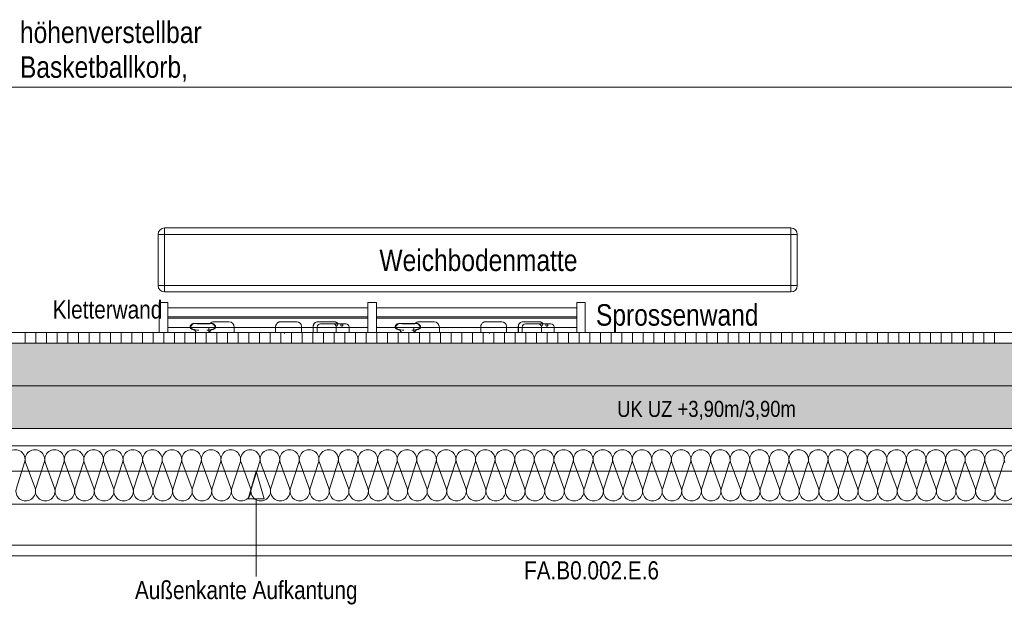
# Model space of a CAD drawing. Extents: x -720 to 300, y 62 to 1162.
# Tile 11 of 143: x -432 to -340, y 203 to 258. Entities that reach past the tile are written whole.
import ezdxf
from ezdxf.lldxf.tags import DXFTag

# ---------------------------------------------------------------- set-up
doc = ezdxf.new("R2010")
doc.units = 0
doc.layers.get('0').update_dxf_attribs({"lineweight": 13})
for name, color, linetype, lineweight, true_color in [('00_Beschriftung UZ', 3, 'Continuous', 35, 0x00ff00), ('30 -33 Aussenwände- 2 nichttragend', 7, 'Continuous', 9, 0x003dff), ('30 -33 Aussenwände- 7 Fassade_ Elemente', 7, 'Continuous', 9, 0x00aacc), ('30 -34 Innenwände- 2 nichttragend', 7, 'Continuous', 18, 0xff7fe6), ('30 -35 Decken- 1 Konstruktion-Träger- Stahlbeton', 7, 'Continuous', 13, 0x33aa00), ('60- 61 allgemeine Ausstattung- 1 Möbel', 7, 'Continuous', 9, 0x00cccc), ('70 -72 Beschriftung- 1 Beschriftung allgemein', 7, 'Continuous', 9, 0xff6633), ('70 -72 Beschriftung- 2 Beschriftung Bauteile', 7, 'Continuous', 9, 0x9999ff), ('70 -76 Bemaßung- 2 Allgemein', 9, 'Continuous', 5, 0x808080), ('iwb_Schraffur_Unterzug', 7, 'Continuous', 5, 0xffffcc)]:
    doc.layers.add(name, color=color, linetype=linetype, lineweight=lineweight, true_color=true_color)
doc.layers.add('70 -71 Achsen- 1 Gebäudeachsen', color=7, linetype='STRICHPUNKT2-A06G94018I', lineweight=18)
doc.styles.get("Standard").update_dxf_attribs({"font": 'ARIALN.TTF'})
tags = doc.linetypes.add('fein_strichliert-A06G94028I', pattern=[4, 1, -2, 1]).pattern_tags.tags
tags[8:9] = [DXFTag(74, 4), DXFTag(75, 0), DXFTag(340, '0'), DXFTag(46, 0.0), DXFTag(50, 0.0), DXFTag(44, 0.0), DXFTag(45, 0.0)]
tags[6:7] = [DXFTag(74, 4), DXFTag(75, 0), DXFTag(340, '0'), DXFTag(46, 0.0), DXFTag(50, 0.0), DXFTag(44, 0.0), DXFTag(45, 0.0)]
tags[4:5] = [DXFTag(74, 4), DXFTag(75, 0), DXFTag(340, '0'), DXFTag(46, 0.0), DXFTag(50, 0.0), DXFTag(44, 0.0), DXFTag(45, 0.0)]
tags = doc.linetypes.add('STRICHPUNKT2-A06G94018I', pattern=[12.7, 6.35, -3.175, 0, -3.175]).pattern_tags.tags
tags[10:11] = [DXFTag(74, 4), DXFTag(75, 0), DXFTag(340, '0'), DXFTag(46, 0.0), DXFTag(50, 0.0), DXFTag(44, 0.0), DXFTag(45, 0.0)]
tags[8:9] = [DXFTag(74, 4), DXFTag(75, 0), DXFTag(340, '0'), DXFTag(46, 0.0), DXFTag(50, 0.0), DXFTag(44, 0.0), DXFTag(45, 0.0)]
tags[6:7] = [DXFTag(74, 4), DXFTag(75, 0), DXFTag(340, '0'), DXFTag(46, 0.0), DXFTag(50, 0.0), DXFTag(44, 0.0), DXFTag(45, 0.0)]
tags[4:5] = [DXFTag(74, 4), DXFTag(75, 0), DXFTag(340, '0'), DXFTag(46, 0.0), DXFTag(50, 0.0), DXFTag(44, 0.0), DXFTag(45, 0.0)]

# ---------------------------------------------------------------- blocks, each defined once
blk = doc.blocks.new('Referenz-A06G94038I')
at = {"layer": '00_Beschriftung UZ', "color": 0, "linetype": 'Continuous', "lineweight": -2, "ltscale": 0.13}
blk.add_solid([(-379.689, 221.242), (-378.357, 223.912), (-377.019, 221.243)], dxfattribs=at)
at = {"layer": '30 -33 Aussenwände- 2 nichttragend', "color": 0, "linetype": 'fein_strichliert-A06G94028I', "lineweight": -2, "ltscale": 0.13}
blk.add_line((-450.357, 215.912), (-154.357, 215.912), dxfattribs=at)
at = {"layer": '30 -33 Aussenwände- 7 Fassade_ Elemente', "color": 0, "linetype": 'Continuous', "lineweight": -2, "ltscale": 0.13}
for p, q in [((-449.857, 227.912), (-306.857, 227.912)), ((-306.857, 218.272), (-449.857, 218.272)), ((-432.764, 214.312), (-431.993, 216.712)), ((-431.903, 216.712), (-431.016, 214.312)), ((-430.926, 214.312), (-430.154, 216.712)), ((-430.064, 216.712), (-429.177, 214.312)), ((-429.087, 214.312), (-428.316, 216.712)), ((-428.226, 216.712), (-427.339, 214.312)), ((-427.249, 214.312), (-426.477, 216.712)), ((-426.387, 216.712), (-425.5, 214.312)), ((-425.41, 214.312), (-424.639, 216.712)), ((-424.549, 216.712), (-423.662, 214.312)), ((-423.572, 214.312), (-422.8, 216.712)), ((-422.71, 216.712), (-421.823, 214.312)), ((-421.733, 214.312), (-420.962, 216.712)), ((-420.872, 216.712), (-419.985, 214.312)), ((-419.895, 214.312), (-419.123, 216.712)), ((-419.033, 216.712), (-418.146, 214.312)), ((-418.056, 214.312), (-417.285, 216.712)), ((-417.195, 216.712), (-416.308, 214.312)), ((-416.218, 214.312), (-415.446, 216.712)), ((-415.356, 216.712), (-414.469, 214.312)), ((-414.379, 214.312), (-413.608, 216.712)), ((-413.518, 216.712), (-412.631, 214.312)), ((-412.541, 214.312), (-411.769, 216.712)), ((-411.679, 216.712), (-410.792, 214.312)), ((-410.702, 214.312), (-409.931, 216.712)), ((-409.841, 216.712), (-408.953, 214.312)), ((-408.863, 214.312), (-408.092, 216.712)), ((-408.002, 216.712), (-407.115, 214.312)), ((-407.025, 214.312), (-406.254, 216.712)), ((-406.164, 216.712), (-405.276, 214.312)), ((-405.186, 214.312), (-404.415, 216.712)), ((-404.325, 216.712), (-403.438, 214.312)), ((-403.348, 214.312), (-402.577, 216.712)), ((-402.487, 216.712), (-401.599, 214.312)), ((-401.509, 214.312), (-400.738, 216.712)), ((-400.648, 216.712), (-399.761, 214.312)), ((-399.671, 214.312), (-398.9, 216.712)), ((-398.81, 216.712), (-397.922, 214.312)), ((-397.832, 214.312), (-397.061, 216.712)), ((-396.971, 216.712), (-396.084, 214.312)), ((-395.994, 214.312), (-395.222, 216.712)), ((-395.132, 216.712), (-394.245, 214.312)), ((-394.155, 214.312), (-393.384, 216.712)), ((-393.294, 216.712), (-392.407, 214.312)), ((-392.317, 214.312), (-391.545, 216.712)), ((-391.455, 216.712), (-390.568, 214.312)), ((-390.478, 214.312), (-389.707, 216.712)), ((-389.617, 216.712), (-388.73, 214.312)), ((-388.64, 214.312), (-387.868, 216.712)), ((-387.778, 216.712), (-386.891, 214.312)), ((-386.801, 214.312), (-386.03, 216.712)), ((-385.94, 216.712), (-385.053, 214.312)), ((-384.963, 214.312), (-384.191, 216.712)), ((-384.101, 216.712), (-383.214, 214.312)), ((-383.124, 214.312), (-382.353, 216.712)), ((-382.263, 216.712), (-381.376, 214.312)), ((-381.286, 214.312), (-380.514, 216.712)), ((-380.424, 216.712), (-379.537, 214.312)), ((-379.447, 214.312), (-378.676, 216.712)), ((-378.586, 216.712), (-377.699, 214.312)), ((-377.609, 214.312), (-376.837, 216.712)), ((-376.747, 216.712), (-375.86, 214.312)), ((-375.77, 214.312), (-374.999, 216.712)), ((-374.909, 216.712), (-374.021, 214.312)), ((-373.931, 214.312), (-373.16, 216.712)), ((-373.07, 216.712), (-372.183, 214.312)), ((-372.093, 214.312), (-371.322, 216.712)), ((-371.232, 216.712), (-370.344, 214.312)), ((-370.254, 214.312), (-369.483, 216.712)), ((-369.393, 216.712), (-368.506, 214.312)), ((-368.416, 214.312), (-367.645, 216.712)), ((-367.555, 216.712), (-366.667, 214.312)), ((-366.577, 214.312), (-365.806, 216.712)), ((-365.716, 216.712), (-364.829, 214.312)), ((-364.739, 214.312), (-363.967, 216.712)), ((-363.877, 216.712), (-362.99, 214.312)), ((-362.9, 214.312), (-362.129, 216.712)), ((-362.039, 216.712), (-361.152, 214.312)), ((-361.062, 214.312), (-360.29, 216.712)), ((-360.2, 216.712), (-359.313, 214.312)), ((-359.223, 214.312), (-358.452, 216.712)), ((-358.362, 216.712), (-357.475, 214.312)), ((-357.385, 214.312), (-356.613, 216.712)), ((-356.523, 216.712), (-355.636, 214.312)), ((-355.546, 214.312), (-354.775, 216.712)), ((-354.685, 216.712), (-353.798, 214.312)), ((-353.708, 214.312), (-352.936, 216.712)), ((-352.846, 216.712), (-351.959, 214.312)), ((-351.869, 214.312), (-351.098, 216.712)), ((-351.008, 216.712), (-350.121, 214.312)), ((-350.031, 214.312), (-349.259, 216.712)), ((-349.169, 216.712), (-348.282, 214.312)), ((-348.192, 214.312), (-347.421, 216.712)), ((-347.331, 216.712), (-346.444, 214.312)), ((-346.354, 214.312), (-345.582, 216.712)), ((-345.492, 216.712), (-344.605, 214.312)), ((-344.515, 214.312), (-343.744, 216.712)), ((-343.654, 216.712), (-342.766, 214.312)), ((-342.676, 214.312), (-341.905, 216.712)), ((-341.815, 216.712), (-340.928, 214.312)), ((-340.838, 214.312), (-340.067, 216.712)), ((-454.357, 212.812), (-301.857, 212.812)), ((-307.357, 212.812), (-449.357, 212.812)), ((-449.357, 208.972), (-307.357, 208.972)), ((-303.757, 207.972), (-452.957, 207.972))]:
    blk.add_line(p, q, dxfattribs=at)
for centre, major_axis, end_param in [((-432.867, 216.994), (0.874, -0.282), 3.765224), ((-431.029, 216.994), (0.874, -0.282), 3.765224), ((-429.19, 216.994), (0.874, -0.282), 3.765224), ((-427.352, 216.994), (0.874, -0.282), 3.765224), ((-425.513, 216.994), (0.874, -0.282), 3.765224), ((-423.675, 216.994), (0.874, -0.282), 3.765224), ((-421.836, 216.994), (0.874, -0.282), 3.765224), ((-419.998, 216.994), (0.874, -0.282), 3.765224), ((-418.159, 216.994), (0.874, -0.282), 3.765224), ((-416.321, 216.994), (0.874, -0.282), 3.765224), ((-414.482, 216.994), (0.874, -0.282), 3.765224), ((-412.643, 216.994), (0.874, -0.282), 3.765224), ((-410.805, 216.994), (0.874, -0.282), 3.765224), ((-408.966, 216.994), (0.874, -0.282), 3.765224), ((-407.128, 216.994), (0.874, -0.282), 3.765224), ((-405.289, 216.994), (0.874, -0.282), 3.765224), ((-403.451, 216.994), (0.874, -0.282), 3.765224), ((-401.612, 216.994), (0.874, -0.282), 3.765224), ((-399.774, 216.994), (0.874, -0.282), 3.765224), ((-397.935, 216.994), (0.874, -0.282), 3.765224), ((-396.097, 216.994), (0.874, -0.282), 3.765224), ((-394.258, 216.994), (0.874, -0.282), 3.765224), ((-392.42, 216.994), (0.874, -0.282), 3.765224), ((-390.581, 216.994), (0.874, -0.282), 3.765224), ((-388.743, 216.994), (0.874, -0.282), 3.765224), ((-386.904, 216.994), (0.874, -0.282), 3.765224), ((-385.066, 216.994), (0.874, -0.282), 3.765224), ((-383.227, 216.994), (0.874, -0.282), 3.765224), ((-381.389, 216.994), (0.874, -0.282), 3.765224), ((-379.55, 216.994), (0.874, -0.282), 3.765224), ((-377.711, 216.994), (0.874, -0.282), 3.765224), ((-375.873, 216.994), (0.874, -0.282), 3.765224), ((-374.034, 216.994), (0.874, -0.282), 3.765224), ((-372.196, 216.994), (0.874, -0.282), 3.765224), ((-370.357, 216.994), (0.874, -0.282), 3.765224), ((-368.519, 216.994), (0.874, -0.282), 3.765224), ((-366.68, 216.994), (0.874, -0.282), 3.765224), ((-364.842, 216.994), (0.874, -0.282), 3.765224), ((-363.003, 216.994), (0.874, -0.282), 3.765224), ((-361.165, 216.994), (0.874, -0.282), 3.765224), ((-359.326, 216.994), (0.874, -0.282), 3.765224), ((-357.488, 216.994), (0.874, -0.282), 3.765224), ((-355.649, 216.994), (0.874, -0.282), 3.765224), ((-353.811, 216.994), (0.874, -0.282), 3.765224), ((-351.972, 216.994), (0.874, -0.282), 3.765224), ((-350.134, 216.994), (0.874, -0.282), 3.765224), ((-348.295, 216.994), (0.874, -0.282), 3.765224), ((-346.456, 216.994), (0.874, -0.282), 3.765224), ((-344.618, 216.994), (0.874, -0.282), 3.765224), ((-342.779, 216.994), (0.874, -0.282), 3.765224), ((-340.941, 216.994), (0.874, -0.282), 3.765224), ((-339.102, 216.994), (0.874, -0.282), 3.765224), ((-431.89, 214.031), (-0.874, 0.282), 3.764652), ((-430.052, 214.031), (-0.874, 0.282), 3.764652), ((-428.213, 214.031), (-0.874, 0.282), 3.764652), ((-426.374, 214.031), (-0.874, 0.282), 3.764652), ((-424.536, 214.031), (-0.874, 0.282), 3.764652), ((-422.697, 214.031), (-0.874, 0.282), 3.764652), ((-420.859, 214.031), (-0.874, 0.282), 3.764652), ((-419.02, 214.031), (-0.874, 0.282), 3.764652), ((-417.182, 214.031), (-0.874, 0.282), 3.764652), ((-415.343, 214.031), (-0.874, 0.282), 3.764652), ((-413.505, 214.031), (-0.874, 0.282), 3.764652), ((-411.666, 214.031), (-0.874, 0.282), 3.764652), ((-409.828, 214.031), (-0.874, 0.282), 3.764652), ((-407.989, 214.031), (-0.874, 0.282), 3.764652), ((-406.151, 214.031), (-0.874, 0.282), 3.764652), ((-404.312, 214.031), (-0.874, 0.282), 3.764652), ((-402.474, 214.031), (-0.874, 0.282), 3.764652), ((-400.635, 214.031), (-0.874, 0.282), 3.764652), ((-398.797, 214.031), (-0.874, 0.282), 3.764652), ((-396.958, 214.031), (-0.874, 0.282), 3.764652), ((-395.12, 214.031), (-0.874, 0.282), 3.764652), ((-393.281, 214.031), (-0.874, 0.282), 3.764652), ((-391.442, 214.031), (-0.874, 0.282), 3.764652), ((-389.604, 214.031), (-0.874, 0.282), 3.764652), ((-387.765, 214.031), (-0.874, 0.282), 3.764652), ((-385.927, 214.031), (-0.874, 0.282), 3.764652), ((-384.088, 214.031), (-0.874, 0.282), 3.764652), ((-382.25, 214.031), (-0.874, 0.282), 3.764652), ((-380.411, 214.031), (-0.874, 0.282), 3.764652), ((-378.573, 214.031), (-0.874, 0.282), 3.764652), ((-376.734, 214.031), (-0.874, 0.282), 3.764652), ((-374.896, 214.031), (-0.874, 0.282), 3.764652), ((-373.057, 214.031), (-0.874, 0.282), 3.764652), ((-371.219, 214.031), (-0.874, 0.282), 3.764652), ((-369.38, 214.031), (-0.874, 0.282), 3.764652), ((-367.542, 214.031), (-0.874, 0.282), 3.764652), ((-365.703, 214.031), (-0.874, 0.282), 3.764652), ((-363.865, 214.031), (-0.874, 0.282), 3.764652), ((-362.026, 214.031), (-0.874, 0.282), 3.764652), ((-360.187, 214.031), (-0.874, 0.282), 3.764652), ((-358.349, 214.031), (-0.874, 0.282), 3.764652), ((-356.51, 214.031), (-0.874, 0.282), 3.764652), ((-354.672, 214.031), (-0.874, 0.282), 3.764652), ((-352.833, 214.031), (-0.874, 0.282), 3.764652), ((-350.995, 214.031), (-0.874, 0.282), 3.764652), ((-349.156, 214.031), (-0.874, 0.282), 3.764652), ((-347.318, 214.031), (-0.874, 0.282), 3.764652), ((-345.479, 214.031), (-0.874, 0.282), 3.764652), ((-343.641, 214.031), (-0.874, 0.282), 3.764652), ((-341.802, 214.031), (-0.874, 0.282), 3.764652), ((-339.964, 214.031), (-0.874, 0.282), 3.764652)]:
    blk.add_ellipse(centre, major_axis=major_axis, ratio=1, start_param=0, end_param=end_param, dxfattribs=at)
at = {"layer": '30 -34 Innenwände- 2 nichttragend', "color": 0, "lineweight": -2}
for p, q in [((-296.857, 228.912), (-552.457, 228.912)), ((-431.937, 228.912), (-431.937, 227.912)), ((-430.937, 228.912), (-430.937, 227.912)), ((-429.937, 228.912), (-429.937, 227.912)), ((-428.937, 228.912), (-428.937, 227.912)), ((-427.937, 228.912), (-427.937, 227.912)), ((-426.937, 228.912), (-426.937, 227.912)), ((-425.937, 228.912), (-425.937, 227.912)), ((-424.937, 228.912), (-424.937, 227.912)), ((-423.937, 228.912), (-423.937, 227.912)), ((-422.937, 228.912), (-422.937, 227.912)), ((-421.937, 228.912), (-421.937, 227.912)), ((-420.937, 228.912), (-420.937, 227.912)), ((-419.937, 228.912), (-419.937, 227.912)), ((-418.937, 228.912), (-418.937, 227.912)), ((-417.937, 228.912), (-417.937, 227.912)), ((-416.937, 228.912), (-416.937, 227.912)), ((-415.937, 228.912), (-415.937, 227.912)), ((-414.937, 228.912), (-414.937, 227.912)), ((-413.937, 228.912), (-413.937, 227.912)), ((-412.937, 228.912), (-412.937, 227.912)), ((-411.937, 228.912), (-411.937, 227.912)), ((-410.937, 228.912), (-410.937, 227.912)), ((-409.937, 228.912), (-409.937, 227.912)), ((-408.937, 228.912), (-408.937, 227.912)), ((-407.937, 228.912), (-407.937, 227.912)), ((-406.937, 228.912), (-406.937, 227.912)), ((-405.937, 228.912), (-405.937, 227.912)), ((-404.937, 228.912), (-404.937, 227.912)), ((-403.937, 228.912), (-403.937, 227.912)), ((-402.937, 228.912), (-402.937, 227.912)), ((-401.937, 228.912), (-401.937, 227.912)), ((-400.937, 228.912), (-400.937, 227.912)), ((-399.937, 228.912), (-399.937, 227.912)), ((-398.937, 228.912), (-398.937, 227.912)), ((-397.937, 228.912), (-397.937, 227.912)), ((-396.937, 228.912), (-396.937, 227.912)), ((-395.937, 228.912), (-395.937, 227.912)), ((-394.937, 228.912), (-394.937, 227.912)), ((-393.937, 228.912), (-393.937, 227.912)), ((-392.937, 228.912), (-392.937, 227.912)), ((-391.937, 228.912), (-391.937, 227.912)), ((-390.937, 228.912), (-390.937, 227.912)), ((-389.937, 228.912), (-389.937, 227.912)), ((-388.937, 228.912), (-388.937, 227.912)), ((-387.937, 228.912), (-387.937, 227.912)), ((-386.937, 228.912), (-386.937, 227.912)), ((-385.937, 228.912), (-385.937, 227.912)), ((-384.937, 228.912), (-384.937, 227.912)), ((-383.937, 228.912), (-383.937, 227.912)), ((-382.937, 228.912), (-382.937, 227.912)), ((-381.937, 228.912), (-381.937, 227.912)), ((-380.937, 228.912), (-380.937, 227.912)), ((-379.937, 228.912), (-379.937, 227.912)), ((-378.937, 228.912), (-378.937, 227.912)), ((-377.937, 228.912), (-377.937, 227.912)), ((-376.937, 228.912), (-376.937, 227.912)), ((-375.937, 228.912), (-375.937, 227.912)), ((-374.937, 228.912), (-374.937, 227.912)), ((-373.937, 228.912), (-373.937, 227.912)), ((-372.937, 228.912), (-372.937, 227.912)), ((-371.937, 228.912), (-371.937, 227.912)), ((-370.937, 228.912), (-370.937, 227.912)), ((-369.937, 228.912), (-369.937, 227.912)), ((-368.937, 228.912), (-368.937, 227.912)), ((-367.937, 228.912), (-367.937, 227.912)), ((-366.937, 228.912), (-366.937, 227.912)), ((-365.937, 228.912), (-365.937, 227.912)), ((-364.937, 228.912), (-364.937, 227.912)), ((-363.937, 228.912), (-363.937, 227.912)), ((-362.937, 228.912), (-362.937, 227.912)), ((-361.937, 228.912), (-361.937, 227.912)), ((-360.937, 228.912), (-360.937, 227.912)), ((-359.937, 228.912), (-359.937, 227.912)), ((-358.937, 228.912), (-358.937, 227.912)), ((-357.937, 228.912), (-357.937, 227.912)), ((-356.937, 228.912), (-356.937, 227.912)), ((-355.937, 228.912), (-355.937, 227.912)), ((-354.937, 228.912), (-354.937, 227.912)), ((-353.937, 228.912), (-353.937, 227.912)), ((-352.937, 228.912), (-352.937, 227.912)), ((-351.937, 228.912), (-351.937, 227.912)), ((-350.937, 228.912), (-350.937, 227.912)), ((-349.937, 228.912), (-349.937, 227.912)), ((-348.937, 228.912), (-348.937, 227.912)), ((-347.937, 228.912), (-347.937, 227.912)), ((-346.937, 228.912), (-346.937, 227.912)), ((-345.937, 228.912), (-345.937, 227.912)), ((-344.937, 228.912), (-344.937, 227.912)), ((-343.937, 228.912), (-343.937, 227.912)), ((-342.937, 228.912), (-342.937, 227.912)), ((-341.937, 228.912), (-341.937, 227.912)), ((-340.937, 228.912), (-340.937, 227.912)), ((-296.857, 227.912), (-552.457, 227.912))]:
    blk.add_line(p, q, dxfattribs=at)
at = {"layer": '30 -34 Innenwände- 2 nichttragend', "color": 0, "linetype": 'Continuous', "lineweight": -2, "ltscale": 0.13}
for p, q in [((-296.857, 228.912), (-552.457, 228.912)), ((-296.857, 227.912), (-552.457, 227.912))]:
    blk.add_line(p, q, dxfattribs=at)
at = {"layer": '30 -35 Decken- 1 Konstruktion-Träger- Stahlbeton', "color": 0, "linetype": 'fein_strichliert-A06G94028I', "lineweight": -2, "ltscale": 0.13}
for p, q in [((-2.357, 223.912), (-682.362, 223.912)), ((-2.357, 215.912), (-682.362, 215.912))]:
    blk.add_line(p, q, dxfattribs=at)
at = {"layer": '60- 61 allgemeine Ausstattung- 1 Möbel', "color": 0, "linetype": 'Continuous', "lineweight": -2, "ltscale": 0.13}
for p, q in [((-418.857, 238.712), (-360.057, 238.712)), ((-418.857, 238.112), (-418.857, 238.712)), ((-360.057, 238.712), (-360.057, 238.112)), ((-419.457, 238.112), (-419.457, 233.312)), ((-418.857, 238.112), (-419.457, 238.112)), ((-360.057, 238.112), (-418.857, 238.112)), ((-418.857, 233.312), (-418.857, 238.112)), ((-360.057, 233.312), (-360.057, 238.112)), ((-359.457, 238.112), (-360.057, 238.112)), ((-359.457, 238.112), (-359.457, 233.312)), ((-418.857, 233.312), (-419.457, 233.312)), ((-418.857, 233.312), (-360.057, 233.312)), ((-418.857, 233.312), (-418.857, 232.712)), ((-360.057, 233.312), (-360.057, 232.712)), ((-359.457, 233.312), (-360.057, 233.312)), ((-360.057, 232.712), (-418.857, 232.712)), ((-419.357, 231.712), (-418.557, 231.712)), ((-419.357, 228.912), (-419.357, 231.712)), ((-418.557, 231.712), (-418.557, 228.912)), ((-399.757, 231.237), (-418.557, 231.237)), ((-418.557, 231.237), (-418.557, 230.374)), ((-399.757, 231.712), (-398.957, 231.712)), ((-399.757, 228.912), (-399.757, 231.712)), ((-398.957, 231.712), (-398.957, 228.912)), ((-380.157, 231.237), (-398.957, 231.237)), ((-380.157, 231.712), (-379.357, 231.712)), ((-380.157, 228.912), (-380.157, 231.712)), ((-380.157, 230.374), (-380.157, 231.237)), ((-379.357, 231.712), (-379.357, 228.912)), ((-418.557, 230.374), (-399.757, 230.374)), ((-399.757, 230.25), (-418.557, 230.25)), ((-418.557, 230.25), (-418.557, 229.387)), ((-398.957, 230.374), (-380.157, 230.374)), ((-380.157, 230.25), (-398.957, 230.25)), ((-380.157, 229.387), (-380.157, 230.25)), ((-418.557, 229.387), (-399.757, 229.387)), ((-398.957, 229.387), (-380.157, 229.387)), ((-418.557, 228.912), (-419.357, 228.912)), ((-398.957, 228.912), (-399.757, 228.912)), ((-379.357, 228.912), (-380.157, 228.912))]:
    blk.add_line(p, q, dxfattribs=at)
at = {"layer": '60- 61 allgemeine Ausstattung- 1 Möbel', "color": 0, "lineweight": -2}
for p, q in [((-416.462, 229.472), (-416.466, 229.437)), ((-416.466, 229.437), (-416.463, 229.404)), ((-416.463, 229.404), (-416.454, 229.372)), ((-416.452, 229.508), (-416.462, 229.472)), ((-416.454, 229.372), (-416.439, 229.342)), ((-416.436, 229.543), (-416.452, 229.508)), ((-416.439, 229.342), (-416.419, 229.315)), ((-416.416, 229.578), (-416.436, 229.543)), ((-416.419, 229.315), (-416.395, 229.29)), ((-416.392, 229.61), (-416.416, 229.578)), ((-416.395, 229.29), (-416.368, 229.268)), ((-416.364, 229.641), (-416.392, 229.61)), ((-416.392, 229.431), (-416.384, 229.49)), ((-416.383, 229.376), (-416.392, 229.431)), ((-416.384, 229.49), (-416.341, 229.58)), ((-416.352, 229.322), (-416.383, 229.376)), ((-416.368, 229.268), (-416.339, 229.248)), ((-416.334, 229.668), (-416.364, 229.641)), ((-416.327, 229.293), (-416.352, 229.322)), ((-416.341, 229.58), (-416.252, 229.674)), ((-416.339, 229.248), (-416.308, 229.231)), ((-416.301, 229.692), (-416.334, 229.668)), ((-416.268, 229.249), (-416.327, 229.293)), ((-416.267, 229.711), (-416.301, 229.692)), ((-416.164, 229.204), (-416.268, 229.249)), ((-416.232, 229.725), (-416.267, 229.711)), ((-416.252, 229.674), (-416.157, 229.724)), ((-416.196, 229.734), (-416.232, 229.725)), ((-416.159, 229.739), (-416.196, 229.734)), ((-416.122, 229.741), (-416.159, 229.739)), ((-416.157, 229.724), (-416.037, 229.741)), ((-416.033, 229.741), (-416.122, 229.741)), ((-416.037, 229.741), (-415.815, 229.724)), ((-414.494, 229.741), (-416.033, 229.741)), ((-415.815, 229.724), (-415.778, 229.721)), ((-415.778, 229.721), (-415.593, 229.718)), ((-414.936, 229.718), (-414.932, 229.718)), ((-414.932, 229.718), (-414.917, 229.717)), ((-414.917, 229.717), (-414.854, 229.717)), ((-414.854, 229.717), (-414.614, 229.733)), ((-414.711, 229.412), (-414.711, 228.912)), ((-414.614, 229.733), (-414.492, 229.741)), ((-414.408, 229.741), (-414.494, 229.741)), ((-414.492, 229.741), (-414.38, 229.727)), ((-414.37, 229.739), (-414.408, 229.741)), ((-414.38, 229.727), (-414.282, 229.677)), ((-414.334, 229.734), (-414.37, 229.739)), ((-414.237, 229.266), (-414.355, 229.207)), ((-414.298, 229.725), (-414.334, 229.734)), ((-414.263, 229.711), (-414.298, 229.725)), ((-414.282, 229.677), (-414.193, 229.586)), ((-414.229, 229.692), (-414.263, 229.711)), ((-414.173, 229.327), (-414.237, 229.266)), ((-414.196, 229.668), (-414.229, 229.692)), ((-414.221, 229.231), (-414.191, 229.248)), ((-414.211, 229.912), (-412.811, 229.912)), ((-414.166, 229.641), (-414.196, 229.668)), ((-414.193, 229.586), (-414.166, 229.541)), ((-414.191, 229.248), (-414.162, 229.268)), ((-414.146, 229.379), (-414.173, 229.327)), ((-414.138, 229.61), (-414.166, 229.641)), ((-414.166, 229.541), (-414.143, 229.479)), ((-414.162, 229.268), (-414.134, 229.29)), ((-414.137, 229.435), (-414.146, 229.379)), ((-414.143, 229.479), (-414.137, 229.435)), ((-414.114, 229.578), (-414.138, 229.61)), ((-414.134, 229.29), (-414.11, 229.315)), ((-414.093, 229.543), (-414.114, 229.578)), ((-414.11, 229.315), (-414.09, 229.342)), ((-414.078, 229.508), (-414.093, 229.543)), ((-414.09, 229.342), (-414.075, 229.372)), ((-414.068, 229.472), (-414.078, 229.508)), ((-414.075, 229.372), (-414.066, 229.404)), ((-414.064, 229.437), (-414.068, 229.472)), ((-414.066, 229.404), (-414.064, 229.437)), ((-412.311, 229.412), (-412.311, 228.912)), ((-408.425, 229.522), (-408.428, 229.497)), ((-408.428, 229.497), (-408.428, 229.471)), ((-408.428, 229.472), (-408.428, 228.912)), ((-408.42, 229.548), (-408.425, 229.522)), ((-408.413, 229.573), (-408.42, 229.548)), ((-408.42, 229.472), (-408.42, 229.472)), ((-408.404, 229.598), (-408.413, 229.573)), ((-408.393, 229.623), (-408.404, 229.598)), ((-408.366, 229.673), (-408.393, 229.623)), ((-408.33, 229.721), (-408.366, 229.673)), ((-408.287, 229.769), (-408.33, 229.721)), ((-408.239, 229.813), (-408.287, 229.769)), ((-408.215, 229.832), (-408.239, 229.813)), ((-408.191, 229.848), (-408.215, 229.832)), ((-408.166, 229.863), (-408.191, 229.848)), ((-408.142, 229.876), (-408.166, 229.863)), ((-408.117, 229.887), (-408.142, 229.876)), ((-408.092, 229.896), (-408.117, 229.887)), ((-408.066, 229.903), (-408.092, 229.896)), ((-408.041, 229.908), (-408.066, 229.903)), ((-408.015, 229.911), (-408.041, 229.908)), ((-407.99, 229.912), (-408.015, 229.911)), ((-407.978, 229.912), (-407.99, 229.912)), ((-407.985, 229.912), (-406.451, 229.912)), ((-406.451, 229.912), (-406.46, 229.912)), ((-406.012, 228.912), (-406.012, 229.472)), ((-404.902, 229.472), (-404.902, 228.912)), ((-404.894, 229.472), (-404.894, 228.912)), ((-404.525, 229.412), (-404.525, 228.912)), ((-404.454, 229.912), (-402.934, 229.912)), ((-404.223, 229.712), (-403.033, 229.712)), ((-403.236, 229.712), (-401.836, 229.712)), ((-402.889, 229.911), (-402.924, 229.912)), ((-402.855, 229.906), (-402.889, 229.911)), ((-402.821, 229.898), (-402.855, 229.906)), ((-402.787, 229.888), (-402.821, 229.898)), ((-402.753, 229.874), (-402.787, 229.888)), ((-402.719, 229.857), (-402.753, 229.874)), ((-402.731, 228.912), (-402.731, 229.412)), ((-402.686, 229.838), (-402.719, 229.857)), ((-402.656, 229.817), (-402.686, 229.838)), ((-402.628, 229.795), (-402.656, 229.817)), ((-402.602, 229.771), (-402.628, 229.795)), ((-402.58, 229.745), (-402.602, 229.771)), ((-402.559, 229.717), (-402.58, 229.745)), ((-402.314, 229.612), (-402.313, 229.621)), ((-402.313, 229.603), (-402.314, 229.612)), ((-402.313, 229.621), (-402.312, 229.63)), ((-402.312, 229.595), (-402.313, 229.603)), ((-402.312, 229.63), (-402.31, 229.638)), ((-402.31, 229.586), (-402.312, 229.595)), ((-402.31, 229.638), (-402.308, 229.646)), ((-402.308, 229.578), (-402.31, 229.586)), ((-402.308, 229.646), (-402.304, 229.654)), ((-402.304, 229.57), (-402.308, 229.578)), ((-402.304, 229.654), (-402.3, 229.662)), ((-402.3, 229.562), (-402.304, 229.57)), ((-402.3, 229.662), (-402.295, 229.67)), ((-402.296, 229.555), (-402.3, 229.562)), ((-402.29, 229.548), (-402.296, 229.555)), ((-402.295, 229.67), (-402.29, 229.677)), ((-402.29, 229.677), (-402.284, 229.683)), ((-402.284, 229.541), (-402.29, 229.548)), ((-402.284, 229.683), (-402.278, 229.689)), ((-402.278, 229.536), (-402.284, 229.541)), ((-402.278, 229.689), (-402.271, 229.694)), ((-402.271, 229.53), (-402.278, 229.536)), ((-402.271, 229.694), (-402.264, 229.699)), ((-402.264, 229.526), (-402.271, 229.53)), ((-402.264, 229.699), (-402.256, 229.703)), ((-402.256, 229.521), (-402.264, 229.526)), ((-402.256, 229.703), (-402.248, 229.706)), ((-402.248, 229.518), (-402.256, 229.521)), ((-402.248, 229.706), (-402.239, 229.709)), ((-402.24, 229.515), (-402.248, 229.518)), ((-402.231, 229.514), (-402.24, 229.515)), ((-402.239, 229.709), (-402.231, 229.711)), ((-402.231, 229.711), (-402.222, 229.712)), ((-402.223, 229.512), (-402.231, 229.514)), ((-402.214, 229.512), (-402.223, 229.512)), ((-402.222, 229.712), (-402.214, 229.712)), ((-402.214, 229.712), (-402.205, 229.712)), ((-402.205, 229.512), (-402.214, 229.512)), ((-402.205, 229.712), (-402.196, 229.711)), ((-402.196, 229.514), (-402.205, 229.512)), ((-402.196, 229.711), (-402.188, 229.709)), ((-402.188, 229.515), (-402.196, 229.514)), ((-402.188, 229.709), (-402.179, 229.706)), ((-402.18, 229.518), (-402.188, 229.515)), ((-402.171, 229.521), (-402.18, 229.518)), ((-402.179, 229.706), (-402.171, 229.703)), ((-402.171, 229.703), (-402.164, 229.699)), ((-402.164, 229.525), (-402.171, 229.521)), ((-402.164, 229.699), (-402.156, 229.694)), ((-402.156, 229.53), (-402.164, 229.525)), ((-402.156, 229.694), (-402.149, 229.689)), ((-402.149, 229.535), (-402.156, 229.53)), ((-402.149, 229.689), (-402.143, 229.683)), ((-402.143, 229.541), (-402.149, 229.535)), ((-402.143, 229.683), (-402.137, 229.676)), ((-402.137, 229.548), (-402.143, 229.541)), ((-402.137, 229.676), (-402.132, 229.67)), ((-402.132, 229.555), (-402.137, 229.548)), ((-402.132, 229.67), (-402.127, 229.662)), ((-402.127, 229.562), (-402.132, 229.555)), ((-402.127, 229.662), (-402.123, 229.654)), ((-402.123, 229.57), (-402.127, 229.562)), ((-402.123, 229.654), (-402.12, 229.646)), ((-402.12, 229.578), (-402.123, 229.57)), ((-402.12, 229.646), (-402.117, 229.638)), ((-402.117, 229.586), (-402.12, 229.578)), ((-402.117, 229.638), (-402.115, 229.63)), ((-402.115, 229.595), (-402.117, 229.586)), ((-402.115, 229.63), (-402.114, 229.621)), ((-402.114, 229.603), (-402.115, 229.595)), ((-402.114, 229.621), (-402.114, 229.612)), ((-402.114, 229.612), (-402.114, 229.603)), ((-401.536, 229.412), (-401.536, 228.912)), ((-397.211, 229.472), (-397.215, 229.437)), ((-397.215, 229.437), (-397.213, 229.404)), ((-397.213, 229.404), (-397.203, 229.372)), ((-397.201, 229.508), (-397.211, 229.472)), ((-397.203, 229.372), (-397.188, 229.342)), ((-397.185, 229.543), (-397.201, 229.508)), ((-397.188, 229.342), (-397.168, 229.315)), ((-397.165, 229.578), (-397.185, 229.543)), ((-397.168, 229.315), (-397.144, 229.29)), ((-397.141, 229.61), (-397.165, 229.578)), ((-397.144, 229.29), (-397.117, 229.268)), ((-397.142, 229.431), (-397.133, 229.49)), ((-397.132, 229.376), (-397.142, 229.431)), ((-397.113, 229.641), (-397.141, 229.61)), ((-397.133, 229.49), (-397.09, 229.58)), ((-397.101, 229.322), (-397.132, 229.376)), ((-397.117, 229.268), (-397.088, 229.248)), ((-397.083, 229.668), (-397.113, 229.641)), ((-397.076, 229.293), (-397.101, 229.322)), ((-397.09, 229.58), (-397.001, 229.674)), ((-397.088, 229.248), (-397.057, 229.231)), ((-397.05, 229.692), (-397.083, 229.668)), ((-397.017, 229.249), (-397.076, 229.293)), ((-397.016, 229.711), (-397.05, 229.692)), ((-396.913, 229.204), (-397.017, 229.249)), ((-396.981, 229.725), (-397.016, 229.711)), ((-397.001, 229.674), (-396.906, 229.724)), ((-396.945, 229.734), (-396.981, 229.725)), ((-396.908, 229.739), (-396.945, 229.734)), ((-396.871, 229.741), (-396.908, 229.739)), ((-396.906, 229.724), (-396.786, 229.741)), ((-396.782, 229.741), (-396.871, 229.741)), ((-396.786, 229.741), (-396.564, 229.724)), ((-395.243, 229.741), (-396.782, 229.741)), ((-396.564, 229.724), (-396.527, 229.721)), ((-396.527, 229.721), (-396.342, 229.718)), ((-395.685, 229.718), (-395.681, 229.718)), ((-395.681, 229.718), (-395.666, 229.717)), ((-395.666, 229.717), (-395.603, 229.717)), ((-395.603, 229.717), (-395.363, 229.733)), ((-395.46, 229.412), (-395.46, 228.912)), ((-395.363, 229.733), (-395.241, 229.741)), ((-395.157, 229.741), (-395.243, 229.741)), ((-395.241, 229.741), (-395.129, 229.727)), ((-395.119, 229.739), (-395.157, 229.741)), ((-395.129, 229.727), (-395.031, 229.677)), ((-395.083, 229.734), (-395.119, 229.739)), ((-394.986, 229.266), (-395.104, 229.207)), ((-395.047, 229.725), (-395.083, 229.734)), ((-395.012, 229.711), (-395.047, 229.725)), ((-395.031, 229.677), (-394.942, 229.586)), ((-394.978, 229.692), (-395.012, 229.711)), ((-394.922, 229.327), (-394.986, 229.266)), ((-394.945, 229.668), (-394.978, 229.692)), ((-394.97, 229.231), (-394.94, 229.248)), ((-394.96, 229.912), (-393.56, 229.912)), ((-394.915, 229.641), (-394.945, 229.668)), ((-394.942, 229.586), (-394.915, 229.541)), ((-394.94, 229.248), (-394.911, 229.268)), ((-394.895, 229.379), (-394.922, 229.327)), ((-394.887, 229.61), (-394.915, 229.641)), ((-394.915, 229.541), (-394.892, 229.479)), ((-394.911, 229.268), (-394.883, 229.29)), ((-394.886, 229.435), (-394.895, 229.379)), ((-394.892, 229.479), (-394.886, 229.435)), ((-394.863, 229.578), (-394.887, 229.61)), ((-394.883, 229.29), (-394.859, 229.315)), ((-394.843, 229.543), (-394.863, 229.578)), ((-394.859, 229.315), (-394.839, 229.342)), ((-394.827, 229.508), (-394.843, 229.543)), ((-394.839, 229.342), (-394.824, 229.372)), ((-394.817, 229.472), (-394.827, 229.508)), ((-394.824, 229.372), (-394.815, 229.404)), ((-394.813, 229.437), (-394.817, 229.472)), ((-394.815, 229.404), (-394.813, 229.437)), ((-393.06, 229.412), (-393.06, 228.912)), ((-389.174, 229.522), (-389.177, 229.497)), ((-389.177, 229.497), (-389.177, 229.471)), ((-389.177, 229.472), (-389.177, 228.912)), ((-389.169, 229.548), (-389.174, 229.522)), ((-389.162, 229.573), (-389.169, 229.548)), ((-389.169, 229.472), (-389.169, 229.472)), ((-389.153, 229.598), (-389.162, 229.573)), ((-389.142, 229.623), (-389.153, 229.598)), ((-389.115, 229.673), (-389.142, 229.623)), ((-389.079, 229.721), (-389.115, 229.673)), ((-389.036, 229.769), (-389.079, 229.721)), ((-388.988, 229.813), (-389.036, 229.769)), ((-388.964, 229.832), (-388.988, 229.813)), ((-388.94, 229.848), (-388.964, 229.832)), ((-388.915, 229.863), (-388.94, 229.848)), ((-388.891, 229.876), (-388.915, 229.863)), ((-388.866, 229.887), (-388.891, 229.876)), ((-388.841, 229.896), (-388.866, 229.887)), ((-388.815, 229.903), (-388.841, 229.896)), ((-388.79, 229.908), (-388.815, 229.903)), ((-388.764, 229.911), (-388.79, 229.908)), ((-388.739, 229.912), (-388.764, 229.911)), ((-388.727, 229.912), (-388.739, 229.912)), ((-388.734, 229.912), (-387.2, 229.912)), ((-387.2, 229.912), (-387.209, 229.912)), ((-386.761, 228.912), (-386.761, 229.472)), ((-385.651, 229.472), (-385.651, 228.912)), ((-385.643, 229.472), (-385.643, 228.912)), ((-385.274, 229.412), (-385.274, 228.912)), ((-385.203, 229.912), (-383.683, 229.912)), ((-384.972, 229.712), (-383.782, 229.712)), ((-383.985, 229.712), (-382.585, 229.712)), ((-383.638, 229.911), (-383.673, 229.912)), ((-383.604, 229.906), (-383.638, 229.911)), ((-383.57, 229.898), (-383.604, 229.906)), ((-383.536, 229.888), (-383.57, 229.898)), ((-383.502, 229.874), (-383.536, 229.888)), ((-383.468, 229.857), (-383.502, 229.874)), ((-383.48, 228.912), (-383.48, 229.412)), ((-383.435, 229.838), (-383.468, 229.857)), ((-383.405, 229.817), (-383.435, 229.838)), ((-383.377, 229.795), (-383.405, 229.817)), ((-383.351, 229.771), (-383.377, 229.795)), ((-383.329, 229.745), (-383.351, 229.771)), ((-383.308, 229.717), (-383.329, 229.745)), ((-383.063, 229.612), (-383.062, 229.621)), ((-383.062, 229.603), (-383.063, 229.612)), ((-383.062, 229.621), (-383.061, 229.63)), ((-383.061, 229.595), (-383.062, 229.603)), ((-383.061, 229.63), (-383.059, 229.638)), ((-383.059, 229.586), (-383.061, 229.595)), ((-383.059, 229.638), (-383.057, 229.646)), ((-383.057, 229.578), (-383.059, 229.586)), ((-383.057, 229.646), (-383.053, 229.654)), ((-383.053, 229.57), (-383.057, 229.578)), ((-383.053, 229.654), (-383.049, 229.662)), ((-383.049, 229.562), (-383.053, 229.57)), ((-383.049, 229.662), (-383.044, 229.67)), ((-383.045, 229.555), (-383.049, 229.562)), ((-383.039, 229.548), (-383.045, 229.555)), ((-383.044, 229.67), (-383.039, 229.677)), ((-383.039, 229.677), (-383.033, 229.683)), ((-383.033, 229.541), (-383.039, 229.548)), ((-383.033, 229.683), (-383.027, 229.689)), ((-383.027, 229.536), (-383.033, 229.541)), ((-383.027, 229.689), (-383.02, 229.694)), ((-383.02, 229.53), (-383.027, 229.536)), ((-383.02, 229.694), (-383.013, 229.699)), ((-383.013, 229.526), (-383.02, 229.53)), ((-383.013, 229.699), (-383.005, 229.703)), ((-383.005, 229.521), (-383.013, 229.526)), ((-383.005, 229.703), (-382.997, 229.706)), ((-382.997, 229.518), (-383.005, 229.521)), ((-382.997, 229.706), (-382.988, 229.709)), ((-382.989, 229.515), (-382.997, 229.518)), ((-382.98, 229.514), (-382.989, 229.515)), ((-382.988, 229.709), (-382.98, 229.711)), ((-382.98, 229.711), (-382.971, 229.712)), ((-382.972, 229.512), (-382.98, 229.514)), ((-382.963, 229.512), (-382.972, 229.512)), ((-382.971, 229.712), (-382.963, 229.712)), ((-382.963, 229.712), (-382.954, 229.712)), ((-382.954, 229.512), (-382.963, 229.512)), ((-382.954, 229.712), (-382.945, 229.711)), ((-382.945, 229.514), (-382.954, 229.512)), ((-382.945, 229.711), (-382.937, 229.709)), ((-382.937, 229.515), (-382.945, 229.514)), ((-382.937, 229.709), (-382.928, 229.706)), ((-382.929, 229.518), (-382.937, 229.515)), ((-382.921, 229.521), (-382.929, 229.518)), ((-382.928, 229.706), (-382.92, 229.703)), ((-382.913, 229.525), (-382.921, 229.521)), ((-382.92, 229.703), (-382.913, 229.699)), ((-382.913, 229.699), (-382.905, 229.694)), ((-382.905, 229.53), (-382.913, 229.525)), ((-382.905, 229.694), (-382.898, 229.689)), ((-382.898, 229.535), (-382.905, 229.53)), ((-382.898, 229.689), (-382.892, 229.683)), ((-382.892, 229.541), (-382.898, 229.535)), ((-382.892, 229.683), (-382.886, 229.676)), ((-382.886, 229.548), (-382.892, 229.541)), ((-382.886, 229.676), (-382.881, 229.67)), ((-382.881, 229.555), (-382.886, 229.548)), ((-382.881, 229.67), (-382.876, 229.662)), ((-382.876, 229.562), (-382.881, 229.555)), ((-382.876, 229.662), (-382.872, 229.654)), ((-382.872, 229.57), (-382.876, 229.562)), ((-382.872, 229.654), (-382.869, 229.646)), ((-382.869, 229.578), (-382.872, 229.57)), ((-382.869, 229.646), (-382.866, 229.638)), ((-382.866, 229.586), (-382.869, 229.578)), ((-382.866, 229.638), (-382.864, 229.63)), ((-382.864, 229.595), (-382.866, 229.586)), ((-382.864, 229.63), (-382.863, 229.621)), ((-382.863, 229.603), (-382.864, 229.595)), ((-382.863, 229.621), (-382.863, 229.612)), ((-382.863, 229.612), (-382.863, 229.603)), ((-382.285, 229.412), (-382.285, 228.912)), ((-416.308, 229.231), (-416.278, 229.217)), ((-416.278, 229.217), (-416.247, 229.206)), ((-416.247, 229.206), (-416.219, 229.198)), ((-416.219, 229.198), (-416.19, 229.191)), ((-416.19, 229.191), (-416.163, 229.185)), ((-416.058, 229.181), (-416.164, 229.204)), ((-416.163, 229.185), (-416.137, 229.179)), ((-416.137, 229.179), (-416.111, 229.171)), ((-416.111, 229.171), (-416.086, 229.162)), ((-416.086, 229.162), (-416.062, 229.15)), ((-416.062, 229.15), (-416.038, 229.135)), ((-415.945, 229.157), (-416.058, 229.181)), ((-416.038, 229.135), (-416.014, 229.117)), ((-416.014, 229.117), (-415.991, 229.095)), ((-415.991, 229.095), (-415.969, 229.07)), ((-415.969, 229.07), (-415.947, 229.043)), ((-415.947, 229.043), (-415.925, 229.013)), ((-415.774, 229.121), (-415.945, 229.157)), ((-415.925, 229.013), (-415.905, 228.981)), ((-415.905, 228.981), (-415.884, 228.948)), ((-415.884, 228.948), (-415.865, 228.912)), ((-415.648, 229.122), (-415.774, 229.121)), ((-414.757, 229.121), (-414.882, 229.122)), ((-414.59, 229.155), (-414.757, 229.121)), ((-414.686, 228.912), (-414.686, 228.951)), ((-414.665, 228.912), (-414.645, 228.948)), ((-414.645, 228.948), (-414.625, 228.981)), ((-414.625, 228.981), (-414.604, 229.013)), ((-414.604, 229.013), (-414.583, 229.043)), ((-414.478, 229.18), (-414.59, 229.155)), ((-414.583, 229.043), (-414.561, 229.07)), ((-414.561, 229.07), (-414.538, 229.095)), ((-414.538, 229.095), (-414.515, 229.117)), ((-414.515, 229.117), (-414.492, 229.135)), ((-414.492, 229.135), (-414.468, 229.15)), ((-414.355, 229.207), (-414.478, 229.18)), ((-414.468, 229.15), (-414.443, 229.162)), ((-414.443, 229.162), (-414.418, 229.171)), ((-414.418, 229.171), (-414.393, 229.179)), ((-414.393, 229.179), (-414.366, 229.185)), ((-414.366, 229.185), (-414.339, 229.191)), ((-414.339, 229.191), (-414.311, 229.198)), ((-414.311, 229.198), (-414.282, 229.206)), ((-414.282, 229.206), (-414.252, 229.217)), ((-414.252, 229.217), (-414.221, 229.231)), ((-407.666, 228.912), (-407.667, 228.912)), ((-407.653, 228.91), (-407.666, 228.912)), ((-407.633, 228.897), (-407.653, 228.91)), ((-407.617, 228.875), (-407.633, 228.897)), ((-407.606, 228.845), (-407.617, 228.875)), ((-407.602, 228.812), (-407.606, 228.845)), ((-397.057, 229.231), (-397.027, 229.217)), ((-397.027, 229.217), (-396.997, 229.206)), ((-396.997, 229.206), (-396.968, 229.198)), ((-396.968, 229.198), (-396.94, 229.191)), ((-396.94, 229.191), (-396.912, 229.185)), ((-396.807, 229.181), (-396.913, 229.204)), ((-396.912, 229.185), (-396.886, 229.179)), ((-396.886, 229.179), (-396.86, 229.171)), ((-396.86, 229.171), (-396.835, 229.162)), ((-396.835, 229.162), (-396.811, 229.15)), ((-396.811, 229.15), (-396.787, 229.135)), ((-396.694, 229.157), (-396.807, 229.181)), ((-396.787, 229.135), (-396.763, 229.117)), ((-396.763, 229.117), (-396.74, 229.095)), ((-396.74, 229.095), (-396.718, 229.07)), ((-396.718, 229.07), (-396.696, 229.043)), ((-396.696, 229.043), (-396.674, 229.013)), ((-396.523, 229.121), (-396.694, 229.157)), ((-396.674, 229.013), (-396.654, 228.981)), ((-396.654, 228.981), (-396.633, 228.948)), ((-396.633, 228.948), (-396.614, 228.912)), ((-396.397, 229.122), (-396.523, 229.121)), ((-395.506, 229.121), (-395.631, 229.122)), ((-395.339, 229.155), (-395.506, 229.121)), ((-395.435, 228.912), (-395.435, 228.951)), ((-395.414, 228.912), (-395.394, 228.948)), ((-395.394, 228.948), (-395.374, 228.981)), ((-395.374, 228.981), (-395.353, 229.013)), ((-395.353, 229.013), (-395.332, 229.043)), ((-395.227, 229.18), (-395.339, 229.155)), ((-395.332, 229.043), (-395.31, 229.07)), ((-395.31, 229.07), (-395.287, 229.095)), ((-395.287, 229.095), (-395.264, 229.117)), ((-395.264, 229.117), (-395.241, 229.135)), ((-395.241, 229.135), (-395.217, 229.15)), ((-395.104, 229.207), (-395.227, 229.18)), ((-395.217, 229.15), (-395.192, 229.162)), ((-395.192, 229.162), (-395.167, 229.171)), ((-395.167, 229.171), (-395.142, 229.179)), ((-395.142, 229.179), (-395.115, 229.185)), ((-395.115, 229.185), (-395.088, 229.191)), ((-395.088, 229.191), (-395.06, 229.198)), ((-395.06, 229.198), (-395.031, 229.206)), ((-395.031, 229.206), (-395.001, 229.217)), ((-395.001, 229.217), (-394.97, 229.231)), ((-388.415, 228.912), (-388.416, 228.912)), ((-388.402, 228.91), (-388.415, 228.912)), ((-388.382, 228.897), (-388.402, 228.91)), ((-388.366, 228.875), (-388.382, 228.897)), ((-388.355, 228.845), (-388.366, 228.875)), ((-388.351, 228.812), (-388.355, 228.845))]:
    blk.add_line(p, q, dxfattribs=at)
for centre in [(-402.714, 229.612), (-383.463, 229.612)]:
    blk.add_circle(centre, 0.0999, dxfattribs=at)
at = {"layer": '60- 61 allgemeine Ausstattung- 1 Möbel', "color": 0, "linetype": 'Continuous', "lineweight": -2, "ltscale": 0.13}
for centre, major_axis in [((-418.857, 238.112), (0, 0.6)), ((-360.057, 238.112), (0.6, 0)), ((-418.857, 233.312), (-0.6, 0)), ((-360.057, 233.312), (0, -0.6))]:
    blk.add_ellipse(centre, major_axis=major_axis, ratio=1, start_param=0, end_param=1.570796, dxfattribs=at)
at = {"layer": '60- 61 allgemeine Ausstattung- 1 Möbel', "color": 0, "lineweight": -2}
for centre, major_axis, end_param in [((-415.279, 220.071), (0.014, 9.652), 0.034053), ((-415.251, 220.071), (0.315, 9.647), 0.034053), ((-414.211, 229.412), (0, 0.5), 0.854085), ((-412.811, 229.412), (0.5, 0), 1.570796), ((-406.451, 229.472), (0.44, 0), 1.569981), ((-404.462, 229.472), (0, 0.44), 1.571372), ((-404.454, 229.472), (0, 0.44), 1.57129), ((-404.222, 229.413), (0, 0.3), 1.570581), ((-403.034, 229.413), (0.3, 0), 1.570581), ((-402.939, 229.472), (0.369, 0.24), 0.981274), ((-401.836, 229.412), (0.3, 0), 1.570796), ((-396.028, 220.071), (0.014, 9.652), 0.034053), ((-396, 220.071), (0.315, 9.647), 0.034053), ((-394.96, 229.412), (0, 0.5), 0.854085), ((-393.56, 229.412), (0.5, 0), 1.570796), ((-387.2, 229.472), (0.44, 0), 1.569981), ((-385.211, 229.472), (0, 0.44), 1.571372), ((-385.203, 229.472), (0, 0.44), 1.57129), ((-384.971, 229.413), (0, 0.3), 1.570581), ((-383.783, 229.413), (0.3, 0), 1.570581), ((-383.689, 229.472), (0.369, 0.24), 0.981274), ((-382.585, 229.412), (0.3, 0), 1.570796)]:
    blk.add_ellipse(centre, major_axis=major_axis, ratio=1, start_param=0, end_param=end_param, dxfattribs=at)
at = {"layer": '70 -71 Achsen- 1 Gebäudeachsen', "color": 0, "linetype": 'STRICHPUNKT2-A06G94018I', "lineweight": -2, "ltscale": 0.13}
blk.add_line((-682.362, 219.912), (76.456, 219.912), dxfattribs=at)
at = {"layer": '70 -72 Beschriftung- 2 Beschriftung Bauteile', "color": 0, "lineweight": -2}
for p, q in [((-410.258, 215.912), (-411.008, 213.314)), ((-409.508, 213.314), (-410.258, 215.912)), ((-411.008, 213.314), (-409.508, 213.314))]:
    blk.add_line(p, q, dxfattribs=at)
at = {"layer": '70 -72 Beschriftung- 2 Beschriftung Bauteile', "color": 0, "linetype": 'Continuous', "lineweight": -2, "ltscale": 0.13}
blk.add_line((-410.258, 213.314), (-410.258, 206.034), dxfattribs=at)
at = {"layer": '70 -76 Bemaßung- 2 Allgemein', "color": 0, "linetype": 'Continuous', "lineweight": -2, "ltscale": 0.13}
blk.add_line((-4.416, 251.912), (-682.362, 251.912), dxfattribs=at)
at = {"layer": '00_Beschriftung UZ', "color": 0, "linetype": 'ByBlock', "lineweight": -2, "ltscale": 0.13, "insert": (-376.37, 222.498), "char_height": 1.51033, "attachment_point": 1}
blk.add_mtext('{\\fArial Narrow;UK UZ +3,90m/3,90m}', dxfattribs=at)
at = {"layer": '60- 61 allgemeine Ausstattung- 1 Möbel', "color": 0, "linetype": 'Continuous', "lineweight": -2, "ltscale": 0.13, "insert": (-429.354, 231.912), "char_height": 1.7, "attachment_point": 1}
blk.add_mtext('{\\fArial Narrow;Kletterwand}', dxfattribs=at)
at = {"layer": '70 -72 Beschriftung- 1 Beschriftung allgemein', "color": 0, "linetype": 'Continuous', "lineweight": -2, "ltscale": 0.13, "insert": (-385.106, 207.449), "char_height": 1.7, "attachment_point": 1}
blk.add_mtext('{\\fArial Narrow;FA.B0.002.E.6}', dxfattribs=at)
at = {"layer": '70 -72 Beschriftung- 2 Beschriftung Bauteile', "color": 0, "linetype": 'Continuous', "lineweight": -2, "ltscale": 0.13, "attachment_point": 1}
for s, insert, char_height in [('{\\fArial Narrow;höhenverstellbar}', (-432.431, 258.074), 2.01377), ('{\\fArial Narrow;Basketballkorb,}', (-432.431, 254.816), 2.01377), ('{\\fArial Narrow;Weichbodenmatte}', (-398.687, 236.689), 2.01377), ('{\\fArial Narrow;Sprossenwand}', (-378.357, 231.564), 2.01377), ('{\\fArial Narrow;Außenkante Aufkantung}', (-421.635, 205.601), 1.7)]:
    blk.add_mtext(s, dxfattribs=dict(at, insert=insert, char_height=char_height))
blk = doc.blocks.new('Referenz-A06G94058I')
at = {"layer": 'iwb_Schraffur_Unterzug', "linetype": 'Continuous', "ltscale": 0.13}
for points in [[(-682.362, 227.912), (-2.356, 227.912), (-682.362, 225.659)], [(-682.362, 225.659), (-2.356, 227.912), (-2.356, 219.912)], [(-682.362, 225.659), (-2.356, 219.912), (-682.362, 222.165)], [(-682.362, 222.165), (-2.356, 219.912), (-682.362, 219.912)]]:
    blk.add_solid(points, dxfattribs=at)

msp = doc.modelspace()

# ---------------------------------------------------------------- block references
at = {"color": 8, "lineweight": 13, "ltscale": 0.13, "true_color": 0x808080}
msp.add_blockref('Referenz-A06G94038I', (0, 0), dxfattribs=at)
at = {"color": 8, "lineweight": 25, "ltscale": 0.25, "true_color": 0x808080}
msp.add_blockref('Referenz-A06G94058I', (0, 0), dxfattribs=at)

doc.saveas('drawing.dxf')
